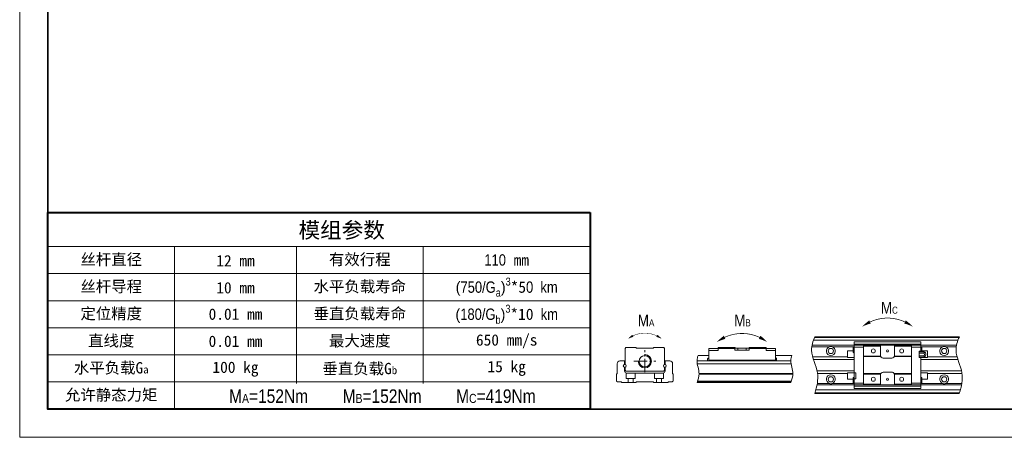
# Model space of a CAD drawing. Header units: millimetres. Extents: x 100 to 3612, y -424 to 856.
# Tile 10 of 45: x 697 to 1006, y -424 to -293. Entities that reach past the tile are written whole.
import ezdxf

# ---------------------------------------------------------------- set-up
doc = ezdxf.new("R2010")
doc.units = ezdxf.units.MM
doc.linetypes.add('CENTER2', pattern=[28.575, 19.05, -3.175, 3.175, -3.175])
for name, color, linetype, lineweight in [('标注', 3, 'Continuous', 13), ('点划线', 1, 'CENTER2', 13), ('粗线', 7, 'Continuous', 35), ('细线', 7, 'Continuous', 13)]:
    doc.layers.add(name, color=color, linetype=linetype, lineweight=lineweight)
doc.styles.add('7', font='ARIALN.TTF', dxfattribs={"height": 7})

# ---------------------------------------------------------------- blocks, each defined once
blk = doc.blocks.new('A4图框')
at = {"layer": '粗线'}
blk.add_lwpolyline([(5, 205), (292, 205), (292, 5), (5, 5)], close=True, dxfattribs=at)
at = {"layer": '细线'}
blk.add_lwpolyline([(0, 210), (297, 210), (297, 0), (0, 0)], close=True, dxfattribs=at)
blk = doc.blocks.new('扭矩')
at = {"layer": '标注'}
for points, const_width in [([(451.8, 96.04, 0.223025), (436.8, 96.04, 4.483797)], 0.294), ([(345.56, 90.11, 0.223025), (335.36, 90.11, 4.483797)], 0.2), ([(389.57, 89.45, 0.223025), (374.58, 89.45, 4.483797)], 0.294)]:
    blk.add_lwpolyline(points, format="xyb", dxfattribs=dict(at, const_width=const_width))
for points in [[(433.56, 94.07, 0.0147, 1.47, -0.053865), (436.8, 96.04, 0, 0, -1.574086)], [(455.04, 94.07, 0.0147, 1.47, 0.053865), (451.8, 96.04, 0, 0, 1.574086)], [(333.16, 88.77, 0.01, 1, -0.053865), (335.36, 90.11, 0, 0, -1.574086)], [(347.76, 88.77, 0.01, 1, 0.053865), (345.56, 90.11, 0, 0, 1.574086)], [(371.34, 87.48, 0.0147, 1.47, -0.053865), (374.58, 89.45, 0, 0, -1.574086)], [(392.81, 87.48, 0.0147, 1.47, 0.053865), (389.57, 89.45, 0, 0, 1.574086)]]:
    blk.add_lwpolyline(points, format="xyseb", dxfattribs=at)
blk.add_arc((340.46, 79.24), 2.86, 180, 90, dxfattribs=at)
for points, knots in [([(413.21, 89.69), (412.34, 87.78), (410.77, 82.72), (415.51, 74.58), (414.13, 68.38), (413.16, 65.44)], [4.418107, 4.418107, 4.418107, 4.418107, 10.533784, 20.542229, 29.51, 29.51, 29.51, 29.51]), ([(475.04, 89.69), (474.16, 87.78), (472.59, 82.72), (477.33, 74.58), (475.96, 68.38), (474.98, 65.44)], [4.418107, 4.418107, 4.418107, 4.418107, 10.533784, 20.542229, 29.51, 29.51, 29.51, 29.51]), ([(363.22, 81.67), (362.98, 80.98), (362.42, 78.47), (364.23, 74.45), (363.34, 71.38), (362.84, 70.15)], [3.929779, 3.929779, 3.929779, 3.929779, 6.143971, 11.892959, 15.773013, 15.773013, 15.773013, 15.773013]), ([(403.32, 81.67), (403.08, 80.98), (402.52, 78.47), (404.33, 74.45), (403.44, 71.38), (402.94, 70.15)], [3.929779, 3.929779, 3.929779, 3.929779, 6.143971, 11.892959, 15.773013, 15.773013, 15.773013, 15.773013])]:
    blk.add_open_spline(points, degree=3, knots=knots, dxfattribs=at)
at = {"layer": '点划线', "ltscale": 0.3}
for p, q in [((340.46, 74.58), (340.46, 83.91)), ((335.79, 79.24), (345.12, 79.24))]:
    blk.add_line(p, q, dxfattribs=at)
at = {"layer": '细线'}
for p, q in [((413.1, 89.43), (474.92, 89.43)), ((413.21, 89.69), (475.04, 89.69)), ((331.97, 84.63), (332.37, 85.04)), ((331.97, 84.63), (331.97, 77.83)), ((332.37, 85.04), (336.62, 85.04)), ((336.82, 84.84), (336.62, 85.04)), ((344.09, 84.84), (336.82, 84.84)), ((344.3, 85.04), (344.09, 84.84)), ((348.54, 85.04), (344.3, 85.04)), ((348.54, 85.04), (348.94, 84.63)), ((348.94, 84.63), (348.94, 77.83)), ((367.81, 84.63), (379.04, 84.63)), ((367.81, 84.63), (367.81, 79.53)), ((371.77, 85.04), (371.77, 83.83)), ((379.11, 85.04), (371.77, 85.04)), ((379.04, 84.03), (379.04, 85.04)), ((384.94, 84.84), (379.21, 84.84)), ((380.26, 84.84), (380.26, 84.03)), ((383.89, 84.03), (383.89, 84.84)), ((392.38, 85.04), (385.04, 85.04)), ((385.1, 84.03), (385.1, 85.04)), ((385.1, 84.63), (396.34, 84.63)), ((392.38, 85.04), (392.38, 83.83)), ((396.34, 79.53), (396.34, 84.63)), ((411.89, 85.45), (419.46, 85.45)), ((473.81, 86.05), (411.99, 86.05)), ((474.43, 88.21), (412.6, 88.21)), ((420.65, 85.45), (430.03, 85.45)), ((429.55, 83.22), (429.55, 84.84)), ((430.03, 87.55), (430.03, 67.58)), ((430.03, 87.55), (458.57, 87.55)), ((458.57, 86.55), (430.03, 86.55)), ((433.99, 85.24), (430.03, 85.24)), ((433.99, 86.05), (433.99, 69.08)), ((441.27, 85.65), (433.99, 85.65)), ((441.27, 86.05), (441.27, 81.81)), ((447.33, 86.05), (447.33, 81.81)), ((454.61, 85.65), (447.33, 85.65)), ((454.61, 69.08), (454.61, 86.05)), ((458.57, 85.24), (454.61, 85.24)), ((458.57, 83.32), (458.57, 87.55)), ((458.57, 85.45), (467.95, 85.45)), ((459.05, 83.32), (459.05, 84.84)), ((469.14, 85.45), (473.71, 85.45)), ((367.81, 81.67), (363.22, 81.67)), ((367.32, 79.36), (367.32, 80.25)), ((371.77, 83.83), (367.81, 83.83)), ((379.04, 84.03), (385.1, 84.03)), ((396.34, 83.83), (392.38, 83.83)), ((403.32, 81.67), (396.34, 81.67)), ((396.82, 79.36), (396.82, 80.25)), ((412.28, 81.12), (427.13, 81.12)), ((429.55, 83.63), (427.12, 83.63)), ((427.12, 80.8), (427.12, 83.63)), ((427.12, 80.8), (430.03, 80.8)), ((441.34, 81.4), (433.99, 81.4)), ((441.43, 81.2), (433.99, 81.2)), ((442.48, 80.6), (446.12, 80.6)), ((447.17, 81.2), (454.61, 81.2)), ((454.61, 81.4), (447.26, 81.4)), ((457.84, 80.84), (457.84, 83.47)), ((458.57, 83.47), (457.84, 83.47)), ((459.54, 83.32), (457.84, 83.32)), ((457.84, 82.74), (459.54, 82.74)), ((459.54, 81.57), (457.84, 81.57)), ((459.54, 80.99), (457.84, 80.99)), ((458.57, 80.84), (457.84, 80.84)), ((458.57, 80.99), (458.57, 67.58)), ((458.57, 80.8), (461.48, 80.8)), ((461.48, 83.63), (459.05, 83.63)), ((460.67, 82.44), (460.67, 81.87)), ((461.47, 81.12), (474.11, 81.12)), ((461.48, 80.8), (461.48, 83.63)), ((328.6, 73.93), (328.6, 78.15)), ((329.81, 79.36), (331.77, 79.36)), ((331.77, 79.36), (331.77, 77.83)), ((331.77, 74.98), (331.77, 76.62)), ((331.97, 75.4), (331.97, 76.62)), ((348.94, 76.62), (348.94, 75.4)), ((349.14, 79.36), (351.11, 79.36)), ((349.14, 79.36), (349.14, 77.83)), ((349.14, 74.98), (349.14, 76.62)), ((352.32, 78.15), (352.32, 73.93)), ((362.81, 79.36), (402.91, 79.36)), ((403.02, 78.15), (362.92, 78.15)), ((396.34, 79.64), (367.81, 79.64)), ((367.81, 79.36), (367.81, 79.53)), ((396.34, 79.53), (367.81, 79.53)), ((396.34, 79.53), (396.34, 79.36)), ((430.04, 79.99), (412.62, 79.99)), ((474.45, 79.99), (458.57, 79.99)), ((328.33, 73.67), (328.6, 73.93)), ((328.33, 70.76), (328.33, 73.67)), ((332.37, 75), (331.97, 75.4)), ((348.54, 75), (332.37, 75)), ((332.48, 74.19), (332.48, 71.82)), ((332.48, 71.82), (336.32, 71.82)), ((332.57, 74.18), (348.34, 74.18)), ((333.28, 71.82), (333.28, 70.15)), ((335.51, 71.82), (335.51, 70.15)), ((336.32, 74.18), (336.32, 71.82)), ((344.6, 74.18), (344.6, 71.82)), ((348.44, 71.82), (344.6, 71.82)), ((345.41, 71.82), (345.41, 70.15)), ((347.63, 71.82), (347.63, 70.15)), ((348.44, 74.19), (348.44, 71.82)), ((348.94, 75.4), (348.54, 75)), ((352.32, 73.93), (352.58, 73.67)), ((352.58, 73.67), (352.58, 70.76)), ((363.67, 73.93), (403.77, 73.93)), ((363.68, 73.67), (403.77, 73.67)), ((414.15, 75.14), (430.04, 75.14)), ((414.36, 74.01), (427.13, 74.01)), ((430.03, 74.33), (427.12, 74.33)), ((427.12, 71.5), (427.12, 74.33)), ((429.55, 71.91), (429.55, 70.29)), ((430.03, 74.29), (430.76, 74.29)), ((430.03, 71.66), (430.76, 71.66)), ((430.76, 74.29), (430.76, 71.66)), ((441.43, 73.93), (433.99, 73.93)), ((441.34, 73.73), (433.99, 73.73)), ((441.27, 69.08), (441.27, 73.32)), ((442.48, 74.53), (446.12, 74.53)), ((447.17, 73.93), (454.61, 73.93)), ((454.61, 73.73), (447.26, 73.73)), ((447.33, 73.32), (447.33, 69.08)), ((458.57, 75.14), (475.97, 75.14)), ((461.48, 74.33), (458.57, 74.33)), ((459.05, 70.29), (459.05, 71.91)), ((461.47, 74.01), (476.18, 74.01)), ((461.48, 71.5), (461.48, 74.33)), ((328.74, 70.35), (328.33, 70.76)), ((330.35, 70.35), (328.74, 70.35)), ((330.56, 70.15), (330.35, 70.35)), ((336.62, 70.15), (330.56, 70.15)), ((336.82, 70.35), (336.62, 70.15)), ((344.09, 70.35), (336.82, 70.35)), ((344.3, 70.15), (344.09, 70.35)), ((350.36, 70.15), (344.3, 70.15)), ((350.56, 70.35), (350.36, 70.15)), ((351.89, 70.35), (350.56, 70.35)), ((352.32, 70.53), (352.34, 70.51)), ((352.58, 70.76), (352.34, 70.51)), ((362.84, 70.15), (402.94, 70.15)), ((403.02, 70.35), (362.92, 70.35)), ((363.07, 70.76), (403.17, 70.76)), ((414.15, 69.08), (475.97, 69.08)), ((414.25, 69.68), (419.46, 69.68)), ((420.65, 69.68), (430.03, 69.68)), ((427.12, 71.5), (429.55, 71.5)), ((430.03, 69.89), (433.99, 69.89)), ((430.03, 68.58), (458.57, 68.58)), ((430.03, 67.58), (458.57, 67.58)), ((441.27, 69.48), (433.99, 69.48)), ((454.61, 69.48), (447.33, 69.48)), ((454.61, 69.89), (458.57, 69.89)), ((458.57, 69.68), (467.95, 69.68)), ((459.05, 71.5), (461.48, 71.5)), ((469.14, 69.68), (476.08, 69.68)), ((413.16, 65.44), (474.98, 65.44)), ((475.07, 65.7), (413.24, 65.7)), ((413.62, 66.92), (475.44, 66.92))]:
    blk.add_line(p, q, dxfattribs=at)
for centre, radius in [((420.05, 83.63), 1.11), ((438.24, 83.63), 0.849), ((450.36, 83.63), 0.849), ((468.55, 83.63), 1.11), ((340.46, 79.24), 2.42), ((444.3, 83.63), 0.434), ((331.87, 77.22), 0.614), ((349.04, 77.22), 0.614), ((420.05, 71.5), 1.11), ((438.24, 71.5), 0.849), ((444.3, 71.5), 0.434), ((450.36, 71.5), 0.849), ((468.55, 71.5), 1.11)]:
    blk.add_circle(centre, radius, dxfattribs=at)
for centre, radius, start, end in [((380.26, 85.44), 1.21, 199.4712, 210), ((420.05, 83.63), 1.92, 107.9953, 72.0062), ((429.95, 84.84), 0.404, 78.463, 180.0001), ((458.65, 84.84), 0.404, 359.9999, 101.537), ((468.55, 83.63), 1.92, 107.9938, 72.0062), ((367.73, 80.25), 0.404, 78.463, 180.0001), ((396.42, 80.25), 0.404, 359.9999, 101.537), ((429.95, 83.22), 0.404, 179.9999, 281.537), ((442.48, 81.81), 1.21, 180, 270), ((446.12, 81.81), 1.21, 270, 360), ((459.54, 82.15), 1.17, 14.082, 89.9713), ((459.54, 82.15), 0.583, 270.1017, 90.0043), ((459.54, 82.15), 1.17, 270, 345.918), ((329.81, 78.15), 1.21, 90, 180), ((351.11, 78.15), 1.21, 0, 90), ((332.57, 74.98), 0.8, 180, 270), ((348.34, 74.98), 0.8, 270, 0), ((420.05, 71.5), 1.92, 287.9938, 252.0047), ((429.95, 71.91), 0.404, 78.463, 180.0001), ((442.48, 73.32), 1.21, 90, 180), ((446.12, 73.32), 1.21, 30, 90), ((446.12, 73.32), 1.21, 0, 19.4712), ((458.65, 71.91), 0.404, 359.9999, 101.537), ((468.55, 71.5), 1.92, 287.9938, 252.0047), ((351.89, 70.96), 0.606, 270, 314.9062), ((429.95, 70.29), 0.404, 179.9999, 281.537), ((458.65, 70.29), 0.404, 258.463, 0.0001)]:
    blk.add_arc(centre, radius, start, end, dxfattribs=at)
for centre, major_axis, ratio, start_param, end_param in [((383.89, 85.44), (0.51, 1.1), 1, 4.621289, 4.805051), ((459.54, 83.03), (0.583, 0), 0.5, 4.712313, 7.852981), ((459.54, 81.28), (-0.583, 0), 0.5, 1.570197, 4.710613), ((446.12, 73.32), (0.51, -1.1), 1, 1.478135, 1.661896)]:
    blk.add_ellipse(centre, major_axis=major_axis, ratio=ratio, start_param=start_param, end_param=end_param, dxfattribs=at)
for points in [[(420.65, 85.45), (420.6, 85.47), (420.55, 85.48), (420.45, 85.51), (420.4, 85.51), (420.3, 85.53), (420.25, 85.54), (420.15, 85.54), (420.1, 85.55), (420.03, 85.55), (420, 85.55), (419.95, 85.54), (419.93, 85.54), (419.85, 85.54), (419.8, 85.53), (419.7, 85.51), (419.6, 85.5), (419.51, 85.47), (419.46, 85.45)], [(469.14, 85.45), (469.09, 85.47), (469.04, 85.48), (468.95, 85.51), (468.9, 85.51), (468.8, 85.53), (468.75, 85.54), (468.65, 85.54), (468.6, 85.55), (468.52, 85.55), (468.5, 85.55), (468.45, 85.54), (468.42, 85.54), (468.35, 85.54), (468.3, 85.53), (468.2, 85.51), (468.1, 85.5), (468, 85.47), (467.95, 85.45)], [(419.46, 69.68), (419.51, 69.66), (419.56, 69.65), (419.65, 69.62), (419.7, 69.61), (419.8, 69.6), (419.85, 69.59), (419.95, 69.59), (420, 69.58), (420.08, 69.58), (420.1, 69.58), (420.15, 69.59), (420.18, 69.59), (420.25, 69.59), (420.3, 69.6), (420.4, 69.61), (420.5, 69.63), (420.6, 69.66), (420.65, 69.68)], [(467.95, 69.68), (468, 69.66), (468.05, 69.65), (468.15, 69.62), (468.2, 69.61), (468.3, 69.6), (468.35, 69.59), (468.45, 69.59), (468.5, 69.58), (468.57, 69.58), (468.6, 69.58), (468.65, 69.59), (468.67, 69.59), (468.75, 69.59), (468.8, 69.6), (468.9, 69.61), (469, 69.63), (469.09, 69.66), (469.14, 69.68)]]:
    blk.add_open_spline(points, degree=3, knots=[0, 0, 0, 0, 0.125, 0.125, 0.25, 0.25, 0.375, 0.375, 0.5, 0.5, 0.5625, 0.5625, 0.625, 0.625, 0.75, 0.75, 0.875, 1, 1, 1, 1], dxfattribs=at)
blk.add_open_spline([(362.98, 70.51), (403.08, 70.51)], degree=1, dxfattribs=at)
at = {"layer": '标注', "char_height": 5, "attachment_point": 1, "style": '7'}
for s, insert in [('M{\\H0.6x;C}', (441.48, 104.59)), ('M{\\H0.6x;A}', (337.46, 99.18)), ('M{\\H0.6x;B}', (378.72, 99.18))]:
    blk.add_mtext_dynamic_manual_height_columns(s, width=12.0149, gutter_width=35, heights=[0], dxfattribs=dict(at, insert=insert))

msp = doc.modelspace()

# ---------------------------------------------------------------- linework, layer by layer
at = {"layer": '标注'}
for p, q in [((705.98, -363.82), (876.12, -363.82)), ((745.68, -363.82), (745.68, -414.86)), ((783.96, -363.82), (783.96, -406.81)), ((823.66, -363.82), (823.66, -406.81)), ((705.98, -372.33), (876.12, -372.33)), ((705.98, -380.84), (876.12, -380.84)), ((705.98, -389.34), (876.12, -389.34)), ((705.98, -397.85), (876.12, -397.85)), ((705.98, -406.36), (876.12, -406.36))]:
    msp.add_line(p, q, dxfattribs=at)
at = {"layer": '标注', "lineweight": 40}
for points in [[(876.12, -353.19), (876.12, -414.86), (705.98, -414.86), (705.98, -353.19)], [(705.98, -353.19), (876.12, -353.19)]]:
    msp.add_lwpolyline(points, dxfattribs=at)

# ---------------------------------------------------------------- block references
at = {"layer": '标注'}
for name, p, xscale, yscale, zscale in [('A4图框', (697.12, -423.72), 1.772264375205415, 1.772264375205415, 1.772264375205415), ('扭矩', (643.64, -457.93), 0.7330993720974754, 0.7330993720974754, 0.7330993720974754)]:
    msp.add_blockref(name, p, dxfattribs=dict(at, xscale=xscale, yscale=yscale, zscale=zscale))

# ---------------------------------------------------------------- texts
at = {"layer": '标注', "attachment_point": 5, "style": '7'}
for s, insert, char_height, width in [('{\\fSimSun|b0|i0|c134|p2;模组参数}', (798.13, -358.96), 4.9623, 170.1374), ('{\\fSimSun|b0|i0|c134|p2;丝杆直径}', (725.83, -368.08), 3.5445, 39.6969), ('{\\fSimSun|b0|i0|c134|p34;12 mm}', (764.82, -368.3), 3.5445, 38.2808), ('{\\fSimSun|b0|i0|c134|p34;有效行程}', (803.81, -368.08), 3.5445, 39.6989), ('110{\\fSimSun|b0|i0|c134|p34; mm}', (849.89, -368.08), 3.5445, 52.4609), ('\\A1;{\\fYouYuan|b0|i0|c134|p49;\\H0.95995x;(}750/G{\\H0.7x;\\S ^ a;\\fYouYuan|b0|i0|c134|p49;\\H1.37137x;)\\fArial Narrow|b0|i0|c134|p34;\\H0.7292x;\\S3^  ;\\fSimSun|b0|i0|c134|p34;\\H1.42858x;*5}0  km', (849.89, -376.58), 3.54453, 52.4609), ('{\\fSimSun|b0|i0|c134|p2;丝杆导程}', (725.83, -376.58), 3.5445, 39.6969), ('{\\fSimSun|b0|i0|c134|p34;10 mm}', (764.82, -376.81), 3.5445, 38.2808), ('{\\fSimSun|b0|i0|c134|p34;水平负载寿命}', (803.81, -376.58), 3.5445, 39.6989), ('{\\fSimSun|b0|i0|c134|p2;定位精度}', (725.83, -385.09), 3.5445, 39.6969), ('{\\fSimSun|b0|i0|c134|p34;垂直负载寿命}', (803.81, -385.09), 3.5445, 39.6989), ('\\A1;{\\fYouYuan|b0|i0|c134|p49;\\H0.95995x;(}180/G{\\H0.7x;\\S ^ b;\\fYouYuan|b0|i0|c134|p49;\\H1.37136x;)\\fArial Narrow|b0|i0|c134|p34;\\H0.7292x;\\S3^  ;\\fSimSun|b0|i0|c134|p34;\\H1.42858x;*10}  km', (849.89, -385.09), 3.54453, 52.4609), ('{\\fSimSun|b0|i0|c134|p34;0.01 mm}', (764.82, -385.09), 3.5445, 38.2808), ('{\\fSimSun|b0|i0|c134|p2;直线度}', (725.83, -393.6), 3.5445, 39.6969), ('{\\fSimSun|b0|i0|c134|p34;0.01 mm}', (764.82, -393.6), 3.5445, 38.2808), ('{\\fSimSun|b0|i0|c134|p34;最大速度}', (803.81, -393.6), 3.5445, 39.6989), ('{\\fSimSun|b0|i0|c134|p34;650 mm/s}', (849.89, -393.6), 3.5445, 52.4609), ('{\\fSimSun|b0|i0|c134|p34;水平负载G\\H0.70397x;a}', (725.83, -402.1), 3.5445, 39.6969), ('{\\fSimSun|b0|i0|c134|p34;100 kg}', (764.82, -402.33), 3.5445, 38.2808), ('{\\fSimSun|b0|i0|c134|p34;垂直负载G\\H0.70397x;b}', (803.81, -402.33), 3.5445, 39.6989), ('{\\fSimSun|b0|i0|c134|p34;15 kg}', (849.89, -402.1), 3.5445, 52.4609), ('{\\fSimSun|b0|i0|c134|p34;允许静态力矩}', (725.83, -410.61), 3.5445, 39.6969), ('{\\H1.2x;M\\H0.66667x;A\\H1.5x;=152Nm        M\\H0.66667x;B\\H1.5x;=152Nm        M\\H0.66667x;C\\H1.5x;=419Nm \\H1.16666x; \\fSimSun|b0|i0|c134|p34; }', (810.9, -410.84), 3.54453, 130.4405)]:
    msp.add_mtext(s, dxfattribs=dict(at, insert=insert, char_height=char_height, width=width))

doc.saveas('drawing.dxf')
